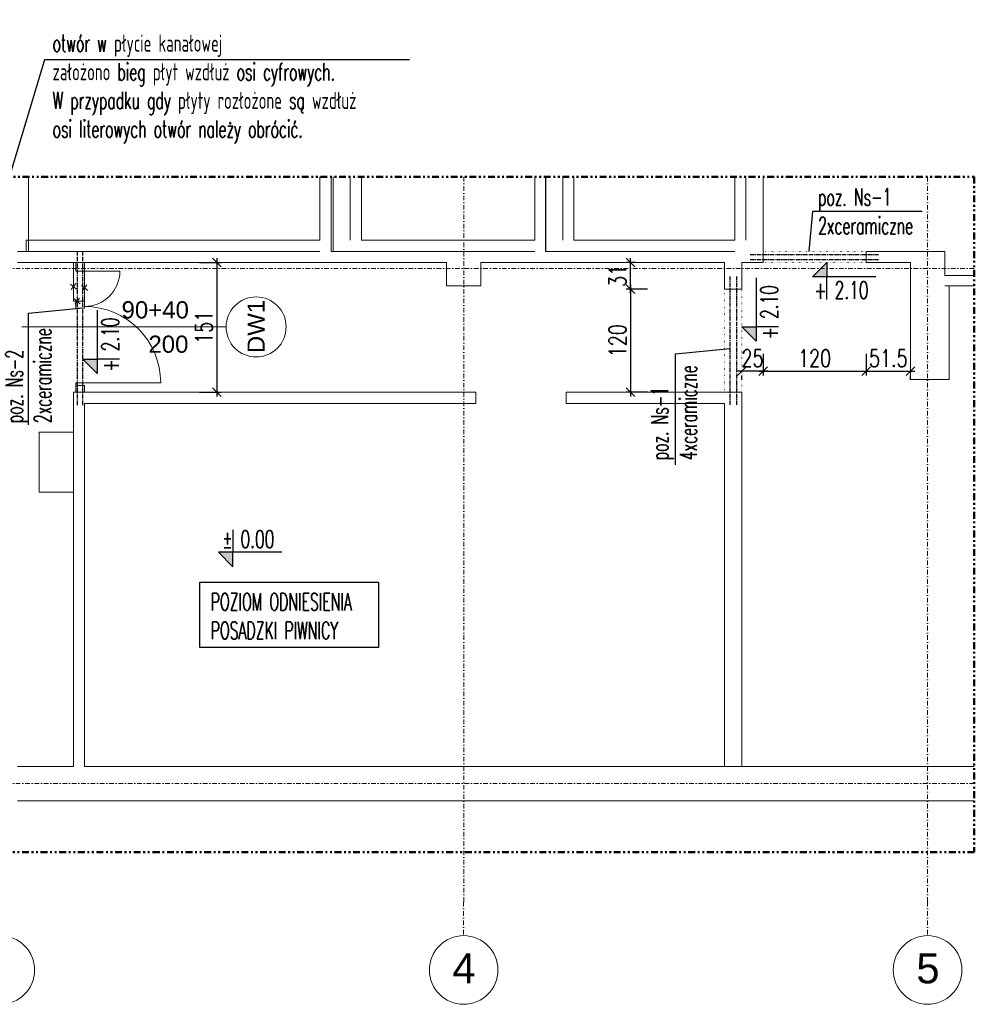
# Model space of a CAD drawing. Header units: millimetres. Extents: x -303 to 588072, y -379 to 357555.
# Tile 50 of 88: x 563302 to 564415, y 339686 to 340833. Entities that reach past the tile are written whole.
import ezdxf

# ---------------------------------------------------------------- set-up
doc = ezdxf.new("R2010")
doc.units = ezdxf.units.MM
doc.header["$LTSCALE"] = 0.15
doc.header["$MEASUREMENT"] = 0
doc.header["$PDSIZE"] = -5
for name, pattern in [('CENTER', [50.8, 31.75, -6.35, 6.35, -6.35]), ('DOT', [0.25, 0, -0.25]), ('Kropki i Kreski', [72, 36, -18, 0, -18]), ('Przerywana potrójnie', [144.638884, 52.916665, -21.166666, 14.111111, -21.166666, 14.111111, -21.166666])]:
    doc.linetypes.add(name, pattern=pattern)
for name, color, linetype in [('2_słupy.ISTN', 7, 'Continuous'), ('2_ściany wewnętrzne.ISTN', 7, 'Continuous'), ('2_ściany zewnętrzne.ISTN', 7, 'Continuous'), ('3', 4, 'Continuous'), ('3_pompownia.K_IR', 7, 'Continuous'), ('4_osie.ISTN', 7, 'Continuous'), ('5', 8, 'Continuous'), ('5_opisy.K_IR', 7, 'Continuous'), ('RFD_3', 4, 'Continuous'), ('RFD_4', 6, 'CENTER'), ('RFD_5', 8, 'Continuous'), ('RFD_5 @ 10', 8, 'Continuous')]:
    doc.layers.add(name, color=color, linetype=linetype)
doc.styles.add('GENERATED_STYLE_1', font='arialbd.ttf')
doc.styles.get("Standard").update_dxf_attribs({"font": 'simplex.shx', "width": 0.75})
doc.styles.add('txt3', font='simplex.shx', dxfattribs={"width": 0.75, "height": 20})
doc.dimstyles.new('opis 1.1', dxfattribs={"dimscale": 0, "dimtxt": 2, "dimasz": 1, "dimexe": 0.5, "dimexo": 1, "dimgap": 0, "dimtad": 0, "dimdec": 1, "dimrnd": 0.5, "dimdsep": 46, "dimtxsty": 'Standard', "dimblk1": 'OBLIQUE', "dimblk2": 'OBLIQUE', "dimsah": 1, "dimcen": 1, "dimdle": 0.5, "dimclrd": 256, "dimclre": 256, "dimclrt": 4, "dimadec": 0, "dimazin": 2, "dimtm": 1e-09, "dimtfac": 0.75, "dimtdec": 1, "dimtmove": 0, "dimatfit": 3, "dimfxl": 0, "dimtvp": 0.75, "dimtolj": 1, "dimtzin": 0, "dimlwd": -1, "dimlwe": -1, "dimarcsym": 0})

# ---------------------------------------------------------------- blocks, each defined once
blk = doc.blocks.new('asdddd')
at = {"layer": '5'}
blk.add_line((538151.4, 335098.7), (538077.5, 335098.7), dxfattribs=at)
at = {"layer": 'RFD_5'}
for points in [[(538094.3, 335124.8), (538094.3, 335098.7)], [(538077.5, 335098.7), (538094.3, 335081.9)], [(538094.3, 335081.9), (538094.3, 335098.7)]]:
    blk.add_lwpolyline(points, dxfattribs=at)
blk = doc.blocks.new('324r232')
at = {"layer": 'RFD_5'}
blk.add_hatch(color=256, dxfattribs=at).paths.add_polyline_path([(0, 16.6), (-16.6, 16.6), (0, 0)])
at = {"layer": '5'}
blk.add_line((56.3, 16.6), (-16.6, 16.6), dxfattribs=at)
at = {"layer": 'RFD_5'}
for points in [[(0, 42.3), (0, 16.6)], [(-16.6, 16.6), (0, 0)], [(0, 0), (0, 16.6)]]:
    blk.add_lwpolyline(points, dxfattribs=at)
blk = doc.blocks.new('_Oblique')
at = {"color": 0, "linetype": 'ByBlock', "lineweight": -2}
blk.add_line((-0.5, -0.5), (0.5, 0.5), dxfattribs=at)
blk = doc.blocks.new('*D1483')
at = {"layer": 'Defpoints', "color": 0, "lineweight": 80}
for p in [(564123.7, 340518.9), (564013.9, 340398.9), (564123.7, 340398.9)]:
    blk.add_point(p, dxfattribs=at)
at = {"layer": 'RFD_5'}
for p, q in [((564033.9, 340518.9), (564008.9, 340518.9)), ((564013.9, 340523.9), (564013.9, 340393.9)), ((564033.9, 340398.9), (564008.9, 340398.9))]:
    blk.add_line(p, q, dxfattribs=at)
at = {"layer": 'RFD_5', "xscale": 10, "yscale": 10, "zscale": 10}
for p, rotation in [((564013.9, 340518.9), 90), ((564013.9, 340398.9), 270)]:
    blk.add_blockref('_Oblique', p, dxfattribs=dict(at, rotation=rotation))
at = {"layer": 'RFD_5', "color": 4, "insert": (563998.9, 340458.9), "char_height": 20, "attachment_point": 5, "rotation": 90}
blk.add_mtext('\\A1;120', dxfattribs=at)
blk = doc.blocks.new('*D1484')
at = {"layer": 'Defpoints', "color": 0, "lineweight": 80}
for p in [(564013.9, 340550), (564029.7, 340550), (564123.7, 340518.9)]:
    blk.add_point(p, dxfattribs=at)
at = {"layer": 'RFD_5'}
for p, q in [((564019.7, 340550), (564008.9, 340550)), ((564013.9, 340513.9), (564013.9, 340555)), ((564033.9, 340518.9), (564008.9, 340518.9))]:
    blk.add_line(p, q, dxfattribs=at)
at = {"layer": 'RFD_5', "xscale": 10, "yscale": 10, "zscale": 10}
for p, rotation in [((564013.9, 340550), 90), ((564013.9, 340518.9), 270)]:
    blk.add_blockref('_Oblique', p, dxfattribs=dict(at, rotation=rotation))
at = {"layer": 'RFD_5', "color": 4, "insert": (563998.9, 340534.5), "char_height": 20, "attachment_point": 5, "rotation": 90}
blk.add_mtext('\\A1;31', dxfattribs=at)
blk = doc.blocks.new('*D1485')
at = {"layer": 'Defpoints', "color": 0, "lineweight": 80}
for p in [(564168.6, 340550), (564288.6, 340550), (564288.6, 340423.5)]:
    blk.add_point(p, dxfattribs=at)
at = {"layer": 'RFD_5'}
for p, q in [((564168.6, 340443.5), (564168.6, 340418.5)), ((564288.6, 340443.5), (564288.6, 340418.5)), ((564163.6, 340423.5), (564293.6, 340423.5))]:
    blk.add_line(p, q, dxfattribs=at)
at = {"layer": 'RFD_5', "xscale": 10, "yscale": 10, "zscale": 10, "rotation": 180}
blk.add_blockref('_Oblique', (564168.6, 340423.5), dxfattribs=at)
at = {"layer": 'RFD_5', "xscale": 10, "yscale": 10, "zscale": 10}
blk.add_blockref('_Oblique', (564288.6, 340423.5), dxfattribs=at)
at = {"layer": 'RFD_5', "color": 4, "insert": (564228.6, 340438.5), "char_height": 20, "attachment_point": 5}
blk.add_mtext('\\A1;120', dxfattribs=at)
blk = doc.blocks.new('*D1486')
at = {"layer": 'Defpoints', "color": 0, "lineweight": 80}
for p in [(564288.6, 340550), (564340.3, 340423.5), (564340.3, 340423.5)]:
    blk.add_point(p, dxfattribs=at)
at = {"layer": 'RFD_5'}
for p, q in [((564288.6, 340443.5), (564288.6, 340418.5)), ((564283.6, 340423.5), (564345.3, 340423.5)), ((564340.3, 340413.5), (564340.3, 340418.5))]:
    blk.add_line(p, q, dxfattribs=at)
at = {"layer": 'RFD_5', "xscale": 10, "yscale": 10, "zscale": 10, "rotation": 180}
blk.add_blockref('_Oblique', (564288.6, 340423.5), dxfattribs=at)
at = {"layer": 'RFD_5', "xscale": 10, "yscale": 10, "zscale": 10}
blk.add_blockref('_Oblique', (564340.3, 340423.5), dxfattribs=at)
at = {"layer": 'RFD_5', "color": 4, "insert": (564314.5, 340438.5), "char_height": 20, "attachment_point": 5}
blk.add_mtext('\\A1;51.5', dxfattribs=at)
blk = doc.blocks.new('*D1487')
at = {"layer": 'Defpoints', "color": 0, "lineweight": 80}
for p in [(564168.6, 340550), (564143.7, 340423.5), (564143.7, 340423.5)]:
    blk.add_point(p, dxfattribs=at)
at = {"layer": 'RFD_5'}
for p, q in [((564168.6, 340443.5), (564168.6, 340418.5)), ((564173.6, 340423.5), (564138.7, 340423.5)), ((564143.7, 340413.5), (564143.7, 340418.5))]:
    blk.add_line(p, q, dxfattribs=at)
at = {"layer": 'RFD_5', "xscale": 10, "yscale": 10, "zscale": 10, "rotation": 180}
blk.add_blockref('_Oblique', (564143.7, 340423.5), dxfattribs=at)
at = {"layer": 'RFD_5', "xscale": 10, "yscale": 10, "zscale": 10}
blk.add_blockref('_Oblique', (564168.6, 340423.5), dxfattribs=at)
at = {"layer": 'RFD_5', "color": 4, "insert": (564156.2, 340438.5), "char_height": 20, "attachment_point": 5}
blk.add_mtext('\\A1;25', dxfattribs=at)
blk = doc.blocks.new('rfrefrffff')
at = {"layer": '2_słupy.ISTN', "linetype": 'Continuous', "lineweight": 0}
blk.add_hatch(color=252, dxfattribs=at).paths.add_polyline_path([(564340.3, 340522.9), (564380.3, 340522.9), (564380.3, 340522.9), (564340.3, 340522.9)])
at = {"layer": '2_słupy.ISTN', "color": 252, "linetype": 'Continuous', "lineweight": 0, "flags": 128}
for points in [[(564380.3, 340534.9), (564380.3, 340562.9), (564349.6, 340562.9)], [(563799.6, 340550), (563799.6, 340522.9), (563839.6, 340522.9), (563839.6, 340550)], [(564340.3, 340550), (564340.3, 340522.9)], [(564340.3, 340522.9), (564340.3, 340522.9)], [(563839.6, 339962.9), (563799.6, 339962.9)], [(564380.3, 339962.9), (564340.3, 339962.9)], [(563799.6, 339922.9), (563839.6, 339922.9)], [(564340.3, 339922.9), (564380.3, 339922.9)]]:
    blk.add_lwpolyline(points, dxfattribs=at)
at = {"layer": '2_ściany wewnętrzne.ISTN', "color": 252, "linetype": 'Continuous', "lineweight": 0}
for p, q in [((564168.6, 340563), (564168.6, 340550)), ((564288.6, 340563), (564288.6, 340550)), ((564288.6, 340563), (564288.6, 340550)), ((563367.7, 340550), (563364.7, 340550)), ((563367.7, 340550), (563364.7, 340550)), ((563367.7, 340550), (563364.7, 340550)), ((563364.7, 340550), (563364.7, 340504.9)), ((563377.7, 340550), (563367.7, 340550)), ((563367.7, 340550), (563367.7, 340540)), ((563377.7, 340550), (563367.7, 340550)), ((563377.7, 340550), (563367.7, 340550)), ((563377.7, 340550), (563367.7, 340550)), ((563377.7, 340540), (563377.7, 340550)), ((563367.7, 340540), (563377.7, 340540)), ((563377.7, 340540), (563418.9, 340540)), ((563377.7, 340504.9), (563377.7, 340540)), ((563367.5, 340525.5), (563362.1, 340518.6)), ((563361.2, 340524.7), (563368.4, 340519)), ((563374.2, 340523.1), (563381.4, 340517.4)), ((563380.5, 340523.9), (563375.1, 340517)), ((564143.7, 340518.9), (564123.7, 340518.9)), ((563367.7, 340504.9), (563364.7, 340504.9)), ((563364.7, 340504.9), (563377.7, 340504.9)), ((563365.6, 340507.6), (563372.8, 340501.8)), ((563371.9, 340508.4), (563366.6, 340501.5)), ((563367.7, 340496.9), (563367.7, 340504.9)), ((563367.7, 340504.9), (563377.7, 340504.9)), ((563377.7, 340504.9), (563367.7, 340504.9)), ((563377.7, 340504.9), (563367.7, 340504.9)), ((563377.7, 340504.9), (563377.7, 340496.9)), ((563377.7, 340496.9), (563367.7, 340496.9)), ((563542.7, 340475), (563304.7, 340475)), ((563377.7, 340410), (563367.7, 340410)), ((563367.7, 340410), (563367.7, 340400)), ((563367.7, 340398.9), (563367.7, 340406.9)), ((563367.7, 340406.9), (563377.7, 340406.9)), ((563377.7, 340410), (563466.5, 340410)), ((563377.7, 340406.9), (563377.7, 340398.9)), ((563367.7, 340398.9), (563364.7, 340398.9)), ((563364.7, 340398.9), (563364.7, 340395.7)), ((563364.7, 340398.9), (563364.7, 340385.9)), ((563377.7, 340398.9), (563367.7, 340398.9)), ((563377.7, 340398.9), (563367.7, 340398.9)), ((563377.7, 340398.9), (563367.7, 340398.9)), ((563377.7, 340398.9), (563367.7, 340398.9)), ((563833.9, 340385.9), (563833.9, 340398.9)), ((563833.9, 340385.9), (563833.9, 340398.9)), ((563938.9, 340385.9), (563938.9, 340398.9)), ((563938.9, 340385.9), (563938.9, 340398.9)), ((564143.7, 340398.9), (564123.7, 340398.9)), ((564143.7, 340398.9), (564123.7, 340398.9))]:
    blk.add_line(p, q, dxfattribs=at)
at = {"layer": '2_ściany wewnętrzne.ISTN', "color": 252, "linetype": 'Continuous', "lineweight": 0, "flags": 128}
for points in [[(563312.6, 340563), (563312.6, 340649.9)], [(563377.7, 340576), (563309.6, 340576)], [(563309.6, 340576), (563309.6, 340563)], [(563652.1, 340576), (563377.7, 340576)], [(563377.7, 340563), (563299.6, 340563)], [(563309.6, 340563), (563377.7, 340563)], [(563377.7, 340563), (563652.1, 340563)], [(563652.1, 340563), (563377.7, 340563)], [(563902.5, 340563), (563665.1, 340563)], [(564135.6, 340563), (563915.5, 340563)], [(564349.6, 340563), (564288.6, 340563)], [(564349.6, 340562.9), (564349.6, 340563)], [(563299.6, 340550), (563364.7, 340550)], [(563377.7, 340550), (563799.6, 340550)], [(563839.6, 340550), (564123.7, 340550)], [(564123.7, 340550), (564123.7, 340518.9)], [(564143.7, 340518.9), (564143.7, 340550)], [(564143.7, 340550), (564168.6, 340550)], [(564288.6, 340550), (564340.3, 340550)], [(563364.7, 340398.9), (563364.7, 339962.9)], [(563833.9, 340398.9), (563377.7, 340398.9)], [(564123.7, 340398.9), (563938.9, 340398.9)], [(564143.7, 339962.9), (564143.7, 340398.9)], [(563377.7, 339962.9), (563377.7, 340385.9)], [(563377.7, 340385.9), (563833.9, 340385.9)], [(563938.9, 340385.9), (564123.7, 340385.9)], [(564123.7, 340385.9), (564123.7, 339962.9)]]:
    blk.add_lwpolyline(points, dxfattribs=at)
at = {"layer": '2_ściany wewnętrzne.ISTN', "color": 252, "linetype": 'DOT', "lineweight": 0, "ltscale": 30, "flags": 128}
blk.add_lwpolyline([(564168.6, 340550), (564168.6, 340563), (564288.6, 340563), (564288.6, 340550)], close=True, dxfattribs=at)
for points in [[(564143.7, 340518.9), (564143.7, 340398.9), (564123.7, 340398.9), (564123.7, 340518.9)], [(564123.7, 340518.9), (564143.7, 340518.9)]]:
    blk.add_lwpolyline(points, dxfattribs=at)
at = {"layer": '2_ściany wewnętrzne.ISTN', "color": 252, "linetype": 'Continuous', "lineweight": 0}
for centre, radius, start, end in [((563377.7, 340540), 41.2, 270, 0), ((563577.7, 340475), 35, 90, 270), ((563577.7, 340475), 35, 270, 90), ((563377.7, 340410), 88.8, 0, 90)]:
    blk.add_arc(centre, radius, start, end, dxfattribs=at)
at = {"layer": '2_ściany zewnętrzne.ISTN', "color": 252, "linetype": 'Continuous', "lineweight": 0, "flags": 128}
for points in [[(563652.1, 340649.9), (563652.1, 340576)], [(563665.1, 340563), (563665.1, 340649.9)], [(563667.5, 340649.9), (563667.5, 340563)], [(563687.5, 340649.9), (563687.5, 340576)], [(563687.5, 340576), (563687.5, 340649.9)], [(563700.5, 340576), (563700.5, 340649.9)], [(563902.5, 340649.9), (563902.5, 340576)], [(563915, 340649.9), (563915, 340563)], [(563915.5, 340563), (563915.5, 340649.9)], [(563935, 340649.9), (563935, 340576)], [(563935, 340576), (563935, 340649.9)], [(563948, 340576), (563948, 340649.9)], [(564135.6, 340649.9), (564135.6, 340576)], [(564148.6, 340649.9), (564148.6, 340576)], [(564148.6, 340576), (564148.6, 340649.9)], [(564168.6, 340563), (564168.6, 340649.9)], [(563902.5, 340576), (563700.5, 340576)], [(564135.6, 340576), (563948, 340576)], [(564148.6, 340576), (564148.6, 340576)], [(563667.5, 340563), (563687.5, 340563)], [(563687.5, 340563), (563902.5, 340563)], [(563915, 340563), (563935, 340563)], [(563935, 340563), (564135.6, 340563)], [(564414.7, 340534.9), (564380.3, 340534.9)], [(564340.3, 340522.9), (564340.3, 340413.9)], [(564380.3, 340522.9), (564414.7, 340522.9)], [(564385.3, 340522.9), (564380.3, 340522.9)], [(564385.3, 340413.9), (564385.3, 340522.9)], [(564340.3, 340413.9), (564385.3, 340413.9)], [(563364.7, 339962.9), (563299.6, 339962.9)], [(563799.6, 339962.9), (563377.7, 339962.9)], [(564340.3, 339962.9), (563839.6, 339962.9)], [(564414.7, 339962.9), (564380.3, 339962.9)], [(563299.6, 339922.9), (563799.6, 339922.9)], [(563839.6, 339922.9), (564340.3, 339922.9)], [(564380.3, 339922.9), (564414.7, 339922.9)]]:
    blk.add_lwpolyline(points, dxfattribs=at)
at = {"layer": '3_pompownia.K_IR', "color": 252, "linetype": 'Continuous', "lineweight": 0}
for p, q in [((563324.7, 340352.5), (563364.7, 340352.5)), ((563324.7, 340282.5), (563324.7, 340352.5)), ((563364.7, 340352.5), (563364.7, 340282.5)), ((563364.7, 340282.5), (563324.7, 340282.5))]:
    blk.add_line(p, q, dxfattribs=at)
at = {"layer": '4_osie.ISTN', "color": 252, "linetype": 'Kropki i Kreski', "lineweight": 0}
for p, q in [((564414.7, 340542.9), (562540.4, 340542.9)), ((564414.7, 339942.9), (562540.4, 339942.9)), ((563819.6, 339805), (563819.6, 339765.7)), ((564360.3, 339805), (564360.3, 339765.7))]:
    blk.add_line(p, q, dxfattribs=at)
at = {"layer": '4_osie.ISTN', "color": 252, "linetype": 'Continuous', "lineweight": 0}
for centre in [(563279.6, 339725.7), (563819.6, 339725.7), (564360.3, 339725.7)]:
    blk.add_circle(centre, 40, dxfattribs=at)
at = {"layer": '4_osie.ISTN', "color": 252, "linetype": 'Kropki i Kreski', "lineweight": 0}
for p in [(563819.6, 339805), (563819.6, 339805), (564360.3, 339805), (564360.3, 339805)]:
    blk.add_point(p, dxfattribs=at)
at = {"layer": '2_ściany wewnętrzne.ISTN', "color": 252, "linetype": 'Continuous', "lineweight": 0, "char_height": 20, "attachment_point": 7, "style": 'GENERATED_STYLE_1'}
for s, insert in [('{\\A1;\\fArial|b0|i0|c238|p38;90+40}', (563420.9, 340484.6)), ('{\\A1;\\fArial|b0|i0|c238|p38;200}', (563452.2, 340444.6))]:
    blk.add_mtext(s, dxfattribs=dict(at, insert=insert))
at = {"layer": '2_ściany wewnętrzne.ISTN', "color": 252, "linetype": 'Continuous', "lineweight": 0, "insert": (563587.7, 340444.5), "char_height": 20, "attachment_point": 7, "rotation": 90, "style": 'GENERATED_STYLE_1'}
blk.add_mtext('{\\A1;\\fArial|b0|i0|c238|p38;DW1}', dxfattribs=at)
at = {"layer": '4_osie.ISTN', "color": 252, "lineweight": 0, "char_height": 35, "attachment_point": 4, "style": 'GENERATED_STYLE_1'}
for s, insert in [('{\\A1;\\fArial|b0|i0|c238|p38;4}', (563806.4, 339727.7)), ('{\\A1;\\fArial|b0|i0|c238|p38;5}', (564347.1, 339727.4))]:
    blk.add_mtext(s, dxfattribs=dict(at, insert=insert))
blk = doc.blocks.new('*D1756')
at = {"layer": 'Defpoints', "color": 0, "lineweight": 80}
for p in [(563396.7, 340550), (563422.7, 340398.9), (563531.9, 340398.9)]:
    blk.add_point(p, dxfattribs=at)
at = {"layer": 'RFD_5'}
for p, q in [((563511.9, 340550), (563536.9, 340550)), ((563531.9, 340555), (563531.9, 340393.9)), ((563511.9, 340398.9), (563536.9, 340398.9))]:
    blk.add_line(p, q, dxfattribs=at)
at = {"layer": 'RFD_5', "xscale": 10, "yscale": 10, "zscale": 10}
for p, rotation in [((563531.9, 340550), 90), ((563531.9, 340398.9), 270)]:
    blk.add_blockref('_Oblique', p, dxfattribs=dict(at, rotation=rotation))
at = {"layer": 'RFD_5', "color": 4, "insert": (563516.9, 340474.5), "char_height": 20, "attachment_point": 5, "rotation": 90}
blk.add_mtext('\\A1;151', dxfattribs=at)

msp = doc.modelspace()

# ---------------------------------------------------------------- linework, layer by layer
at = {"layer": '3', "color": 4}
msp.add_lwpolyline([(563511.99, 340177.64), (563720.31, 340177.64), (563720.31, 340101.45), (563511.99, 340101.45)], close=True, dxfattribs=at)
at = {"layer": '4_osie.ISTN', "color": 252, "linetype": 'Kropki i Kreski', "lineweight": 0}
for p, q in [((563819.63, 339805.04), (563819.63, 340649.94)), ((564360.33, 339805.04), (564360.33, 340649.94))]:
    msp.add_line(p, q, dxfattribs=at)
at = {"layer": '5_opisy.K_IR', "color": 190, "linetype": 'Przerywana potrójnie', "lineweight": 50}
msp.add_lwpolyline([(563464.7, 339862.88), (562654.7, 339862.88), (562654.7, 340649.94), (564414.73, 340649.94), (564414.73, 339862.88), (563464.7, 339862.88)], close=True, dxfattribs=at)
at = {"layer": 'RFD_4', "color": 3}
for p, q in [((563369.7, 340383.93), (563369.7, 340562.98)), ((563375.7, 340383.93), (563375.7, 340562.98)), ((564153.63, 340559.48), (564303.63, 340559.48)), ((564153.63, 340553.48), (564303.63, 340553.48)), ((564129.67, 340533.93), (564129.67, 340383.93)), ((564137.67, 340533.93), (564137.67, 340383.93))]:
    msp.add_line(p, q, dxfattribs=at)
at = {"layer": 'RFD_5'}
for points in [[(563756.36, 340786.1), (563331.11, 340786.1), (563247.91, 340511.01)], [(563312.51, 340361.04), (563312.51, 340491.22), (563375.7, 340497.18)], [(564066.48, 340314.37), (564066.48, 340443.76), (564129.67, 340449.72)]]:
    msp.add_lwpolyline(points, dxfattribs=at)
at = {"layer": 'RFD_5', "elevation": -40}
msp.add_lwpolyline([(564353.81, 340609.45), (564226.09, 340609.45), (564221.71, 340562.98)], dxfattribs=at)

# ---------------------------------------------------------------- block references
at = {"layer": 'RFD_3', "color": 3}
msp.add_blockref('rfrefrffff', (0, 0), dxfattribs=at)
at = {"layer": 'RFD_5', "color": 3, "xscale": -1}
for p, rotation in [((26148.64, 675631.89), 179.9999999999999), ((229061.75, -197619.19), 269.9999999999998), ((228293.78, -197656.79), 269.9999999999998)]:
    msp.add_blockref('asdddd', p, dxfattribs=dict(at, rotation=rotation))
at = {"layer": 'RFD_5', "yscale": 1.012500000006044, "zscale": 1.012500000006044}
for p, xscale, rotation in [((564242.95, 340549.98), -1.012500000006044, 180.0000013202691), ((564143.67, 340475.13), -1.012500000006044, 270.0000013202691), ((563375.7, 340437.53), -1.012500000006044, 270.0000013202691), ((563550.51, 340195.64), 1.012500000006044, 359.9999986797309)]:
    msp.add_blockref('324r232', p, dxfattribs=dict(at, xscale=xscale, rotation=rotation))
at = {"layer": 'RFD_5', "color": 3}
msp.add_blockref('asdddd', (25456.19, 5113.72), dxfattribs=at)

# ---------------------------------------------------------------- texts
at = {"layer": '3', "color": 4, "char_height": 20, "attachment_point": 4, "style": 'txt3'}
for s, insert, rotation in [('{\\A1;\\W0.80000x;otwór w płycie kanałowej}\\P{\\A1;\\W0.80000x;założono bieg płyt wzdłuż osi cyfrowych.}\\P{\\A1;\\W0.80000x;W przypadku gdy płyty rozłożone są wzdłuż}\\P{\\A1;\\W0.80000x;osi literowych otwór należy obrócić.}', (563340.56, 340752.3, 40), 0.00022), ('{\\A1;\\W0.80000x;poz. Ns-1}\\P{\\A1;\\W0.80000x;2xceramiczne}', (564232.76, 340609.63), 0.00022), ('{\\A1;\\W0.80000x;poz. Ns-2}\\P{\\A1;\\W0.80000x;2xceramiczne}', (563312.33, 340362.93, 40), 90.00022), ('{\\A1;\\W0.80000x;poz. Ns-1}\\P{\\A1;\\W0.80000x;4xceramiczne}', (564064.72, 340319.64, 40), 90.00022), ('{\\A1;\\W0.80000x;POZIOM ODNIESIENIA}\\P{\\A1;\\W0.80000x;POSADZKI PIWNICY}', (563524.83, 340138.01, 40), 0.00022)]:
    msp.add_mtext(s, dxfattribs=dict(at, insert=insert, rotation=rotation))
at = {"layer": '3', "char_height": 20.25, "width": 129.9198, "style": 'txt3'}
for s, insert, attachment_point, rotation in [('{\\W0.65;+ 2.10}', (564291.48, 340507.79), 9, 360), ('{\\W0.65;+ 2.10}', (564185.85, 340523.65), 9, 90), ('{\\W0.65;+ 2.10}', (563417.88, 340486.05), 9, 90), ('{\\W0.65;%%P 0.00}', (563599.03, 340237.82), 3, 0)]:
    msp.add_mtext(s, dxfattribs=dict(at, insert=insert, attachment_point=attachment_point, rotation=rotation))
at = {"layer": '5_opisy.K_IR', "color": 7, "linetype": 'Continuous', "lineweight": 0, "insert": (564258.05, 340279.56), "char_height": 18, "attachment_point": 7, "style": 'GENERATED_STYLE_1'}
msp.add_mtext('{\\A1;\\fArial|b0|i0|c238|p38; }', dxfattribs=at)

# ---------------------------------------------------------------- dimensions: what is measured, and where the dimension line sits
at = {"layer": 'RFD_5 @ 10'}
for base, p1, p2, override, picture, middle in [((563531.9382, 340398.9328), (563396.6614, 340549.9772), (563422.7317, 340398.9328), {"dimscale": 0, "dimblk1": 'Oblique', "dimblk2": 'Oblique'}, '*D1756', (563516.9382, 340474.455)), ((564013.9172, 340549.9772), (564123.6711, 340518.9328), (564029.7422, 340549.9772), {"dimscale": 0, "dimtmove": 1}, '*D1484', (563998.9172, 340534.455)), ((564013.92, 340398.93), (564123.67, 340518.93), (564123.67, 340398.93), {"dimscale": 0}, '*D1483', (563998.92, 340458.93))]:
    dim = msp.add_linear_dim(base=base, p1=p1, p2=p2, angle=90, dimstyle='opis 1.1', override=override, dxfattribs=at)
    dim.commit()
    dim.dimension.update_dxf_attribs({"geometry": picture, "text_midpoint": middle})
for base, p1, p2, override, picture, middle in [((564143.67, 340423.47), (564168.63, 340549.98), (564143.67, 340423.47), {"dimscale": 0, "dimblk1": 'Oblique', "dimblk2": 'Oblique', "dimtmove": 1}, '*D1487', (564156.15, 340438.47)), ((564288.63, 340423.47), (564168.63, 340549.98), (564288.63, 340549.98), {"dimscale": 0, "dimblk1": 'Oblique', "dimblk2": 'Oblique'}, '*D1485', (564228.63, 340438.47)), ((564340.33, 340423.47), (564288.63, 340549.98), (564340.33, 340423.47), {"dimscale": 0, "dimblk1": 'Oblique', "dimblk2": 'Oblique', "dimtmove": 1}, '*D1486', (564314.48, 340438.47))]:
    dim = msp.add_linear_dim(base=base, p1=p1, p2=p2, dimstyle='opis 1.1', override=override, dxfattribs=at)
    dim.commit()
    dim.dimension.update_dxf_attribs({"geometry": picture, "text_midpoint": middle})

doc.saveas('drawing.dxf')
